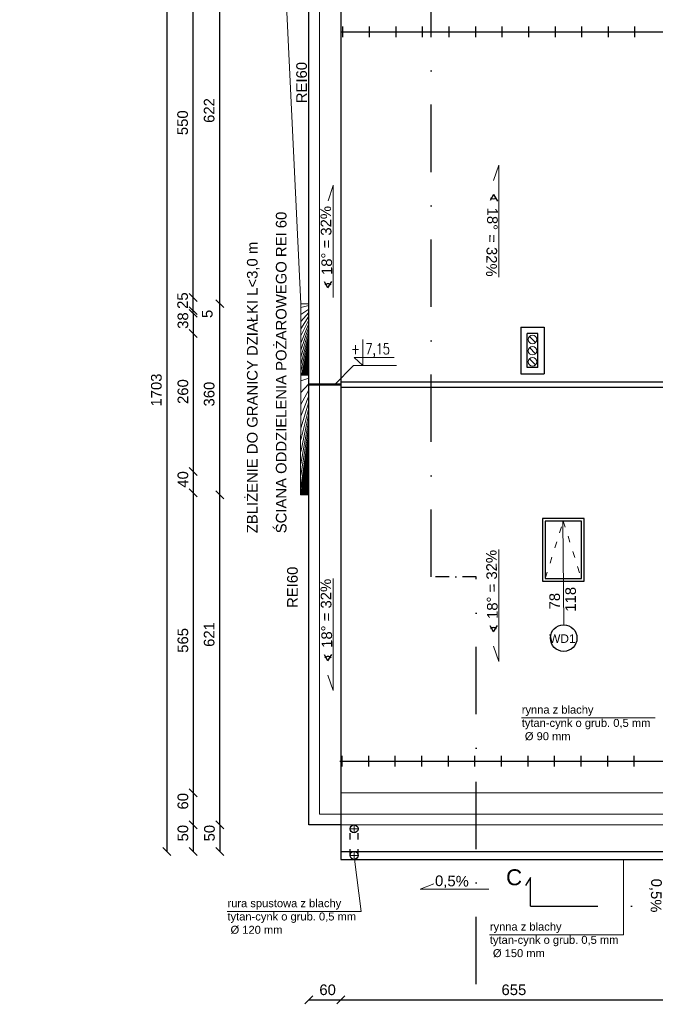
# Model space of a CAD drawing. Header units: millimetres. Extents: x 6197 to 108098, y 4257 to 29730.
# Tile 62 of 148: x 25019 to 26216, y 9756 to 11610. Entities that reach past the tile are written whole.
import ezdxf

# ---------------------------------------------------------------- set-up
doc = ezdxf.new("R2010")
doc.units = ezdxf.units.MM
doc.linetypes.add('ACAD_ISO03W100', pattern=[30, 12, -18])
doc.linetypes.add('DASHDOTX2', pattern=[50.8, 25.4, -12.7, 0, -12.7])
doc.layers.add('&_opisy_100', color=51, linetype='Continuous', lineweight=20)
doc.layers.add('inne', color=7, linetype='Continuous')
doc.layers.add('R-TAB', color=1, linetype='Continuous')
doc.styles.add('Romans', font='romans.shx', dxfattribs={"width": 0.75})
doc.styles.get("Standard").update_dxf_attribs({"font": 'arial.ttf'})
doc.dimstyles.new('ISO-25', dxfattribs={"dimtxt": 2.5, "dimasz": 2.5, "dimexe": 1.25, "dimexo": 0.625, "dimtad": 1, "dimtxsty": 'Standard', "dimcen": 2.5, "dimadec": 0, "dimazin": 0, "dimtfac": 1, "dimtmove": 0, "dimatfit": 3, "dimfxl": 1, "dimarcsym": 0})

# ---------------------------------------------------------------- blocks, each defined once
blk = doc.blocks.new('_Oblique')
at = {"color": 0, "linetype": 'ByBlock', "lineweight": -2}
blk.add_line((-0.5, -0.5), (0.5, 0.5), dxfattribs=at)
blk = doc.blocks.new('*D1030')
at = {"color": 0, "lineweight": -2, "transparency": 16777216}
blk.add_line((25346.12053163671, 11087.08786858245), (25346.12053163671, 11637.08786846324), dxfattribs=at)
at = {"layer": 'Defpoints', "color": 0, "transparency": 16777216}
for p in [(25346.12053163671, 11637.08786846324), (25573.97409732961, 11637.08786846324), (25573.97409732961, 11087.08786858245)]:
    blk.add_point(p, dxfattribs=at)
at = {"color": 0, "lineweight": -2, "transparency": 16777216, "xscale": 15, "yscale": 15, "zscale": 15}
for p, rotation in [((25346.12053163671, 11637.08786846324), 90), ((25346.12053163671, 11087.08786858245), 270)]:
    blk.add_blockref('_Oblique', p, dxfattribs=dict(at, rotation=rotation))
at = {"color": 0, "lineweight": 20, "transparency": 16777216, "insert": (25326.13052518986, 11415.90402198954), "char_height": 20, "attachment_point": 5, "rotation": 90}
blk.add_mtext('550', dxfattribs=at)
blk = doc.blocks.new('*D1031')
at = {"color": 0, "lineweight": -2, "transparency": 16777216}
blk.add_line((25346.12053640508, 11062.08791149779), (25346.12053640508, 11087.08786619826), dxfattribs=at)
at = {"layer": 'Defpoints', "color": 0, "transparency": 16777216}
for p in [(25346.12053640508, 11087.08786619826), (25573.9740997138, 11087.08786619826), (25583.97409732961, 11062.08791149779)]:
    blk.add_point(p, dxfattribs=at)
at = {"color": 0, "lineweight": -2, "transparency": 16777216, "xscale": 15, "yscale": 15, "zscale": 15}
for p, rotation in [((25346.12053640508, 11087.08786619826), 90), ((25346.12053640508, 11062.08791149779), 270)]:
    blk.add_blockref('_Oblique', p, dxfattribs=dict(at, rotation=rotation))
at = {"color": 0, "lineweight": 20, "transparency": 16777216, "insert": (25326.13052757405, 11081.00617290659), "char_height": 20, "attachment_point": 5, "rotation": 90}
blk.add_mtext('25', dxfattribs=at)
blk = doc.blocks.new('*D1032')
at = {"color": 0, "lineweight": -2, "transparency": 16777216}
blk.add_line((25346.12054260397, 11057.08786858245), (25346.12054260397, 11062.08786429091), dxfattribs=at)
at = {"layer": 'Defpoints', "color": 0, "transparency": 16777216}
for p in [(25346.12054260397, 11062.08786429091), (25573.97410400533, 11062.08786429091), (25583.97410591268, 11057.08786858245)]:
    blk.add_point(p, dxfattribs=at)
at = {"color": 0, "lineweight": -2, "transparency": 16777216, "xscale": 15, "yscale": 15, "zscale": 15}
for p, rotation in [((25346.12054260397, 11062.08786429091), 90), ((25346.12054260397, 11057.08786858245), 270)]:
    blk.add_blockref('_Oblique', p, dxfattribs=dict(at, rotation=rotation))
at = {"color": 0, "lineweight": 20, "transparency": 16777216, "insert": (25372.53960998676, 11056.00617099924), "char_height": 20, "attachment_point": 5, "rotation": 90}
blk.add_mtext('5', dxfattribs=at)
blk = doc.blocks.new('*D1033')
at = {"color": 0, "lineweight": -2, "transparency": 16777216}
blk.add_line((25346.12054594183, 11057.08786858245), (25346.12054594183, 11019.08786870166), dxfattribs=at)
at = {"layer": 'Defpoints', "color": 0, "transparency": 16777216}
for p in [(25583.97410162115, 11057.08786858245), (25346.12054594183, 11019.08786870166), (25573.97409756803, 11019.08786870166)]:
    blk.add_point(p, dxfattribs=at)
at = {"color": 0, "lineweight": -2, "transparency": 16777216, "xscale": 15, "yscale": 15, "zscale": 15}
for p, rotation in [((25346.12054594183, 11057.08786858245), 90), ((25346.12054594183, 11019.08786870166), 270)]:
    blk.add_blockref('_Oblique', p, dxfattribs=dict(at, rotation=rotation))
at = {"color": 0, "lineweight": 20, "transparency": 16777216, "insert": (25326.67640884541, 11043.42937148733), "char_height": 20, "attachment_point": 5, "rotation": 90}
blk.add_mtext('38', dxfattribs=at)
blk = doc.blocks.new('*D1034')
at = {"color": 0, "lineweight": -2, "transparency": 16777216}
blk.add_line((25346.12054784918, 11019.08787203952), (25346.12054784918, 10759.08786858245), dxfattribs=at)
at = {"layer": 'Defpoints', "color": 0, "transparency": 16777216}
for p in [(25573.97409756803, 11019.08787203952), (25346.12054784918, 10759.08786858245), (25573.97409828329, 10759.08786858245)]:
    blk.add_point(p, dxfattribs=at)
at = {"color": 0, "lineweight": -2, "transparency": 16777216, "xscale": 15, "yscale": 15, "zscale": 15}
for p, rotation in [((25346.12054784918, 11019.08787203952), 90), ((25346.12054784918, 10759.08786858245), 270)]:
    blk.add_blockref('_Oblique', p, dxfattribs=dict(at, rotation=rotation))
at = {"color": 0, "lineweight": 20, "transparency": 16777216, "insert": (25326.67640884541, 10909.7861179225), "char_height": 20, "attachment_point": 5, "rotation": 90}
blk.add_mtext('260', dxfattribs=at)
blk = doc.blocks.new('*D1035')
at = {"color": 0, "lineweight": -2, "transparency": 16777216}
blk.add_line((25346.12054975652, 10759.08787430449), (25346.12054975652, 10719.08786858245), dxfattribs=at)
at = {"layer": 'Defpoints', "color": 0, "transparency": 16777216}
for p in [(25573.97409756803, 10759.08787430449), (25346.12054975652, 10719.08786858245), (25573.97409828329, 10719.08786858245)]:
    blk.add_point(p, dxfattribs=at)
at = {"color": 0, "lineweight": -2, "transparency": 16777216, "xscale": 15, "yscale": 15, "zscale": 15}
for p, rotation in [((25346.12054975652, 10759.08787430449), 90), ((25346.12054975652, 10719.08786858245), 270)]:
    blk.add_blockref('_Oblique', p, dxfattribs=dict(at, rotation=rotation))
at = {"color": 0, "lineweight": 20, "transparency": 16777216, "insert": (25326.67640884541, 10744.35817242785), "char_height": 20, "attachment_point": 5, "rotation": 90}
blk.add_mtext('40', dxfattribs=at)
blk = doc.blocks.new('*D1057')
at = {"color": 0, "lineweight": -2, "transparency": 16777216}
blk.add_line((25346.12055166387, 10719.08786858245), (25346.12055166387, 10154.08786858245), dxfattribs=at)
at = {"layer": 'Defpoints', "color": 0, "transparency": 16777216}
for p in [(25573.97409756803, 10719.08786858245), (25346.12055166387, 10154.08786858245), (25573.97409828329, 10154.08786858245)]:
    blk.add_point(p, dxfattribs=at)
at = {"color": 0, "lineweight": -2, "transparency": 16777216, "xscale": 15, "yscale": 15, "zscale": 15}
for p, rotation in [((25346.12055166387, 10719.08786858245), 90), ((25346.12055166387, 10154.08786858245), 270)]:
    blk.add_blockref('_Oblique', p, dxfattribs=dict(at, rotation=rotation))
at = {"color": 0, "lineweight": 20, "transparency": 16777216, "insert": (25326.67640884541, 10441.32620764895), "char_height": 20, "attachment_point": 5, "rotation": 90}
blk.add_mtext('565', dxfattribs=at)
blk = doc.blocks.new('*D1058')
at = {"color": 0, "lineweight": -2, "transparency": 16777216}
blk.add_line((25346.12055500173, 10154.08786858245), (25346.12055500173, 10094.08786870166), dxfattribs=at)
at = {"layer": 'Defpoints', "color": 0, "transparency": 16777216}
for p in [(25623.97409732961, 10154.08786858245), (25346.12055500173, 10094.08786870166), (25563.97409732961, 10094.08786870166)]:
    blk.add_point(p, dxfattribs=at)
at = {"color": 0, "lineweight": -2, "transparency": 16777216, "xscale": 15, "yscale": 15, "zscale": 15}
for p, rotation in [((25346.12055500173, 10154.08786858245), 90), ((25346.12055500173, 10094.08786870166), 270)]:
    blk.add_blockref('_Oblique', p, dxfattribs=dict(at, rotation=rotation))
at = {"color": 0, "lineweight": 20, "transparency": 16777216, "insert": (25326.67640884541, 10138.42797530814), "char_height": 20, "attachment_point": 5, "rotation": 90}
blk.add_mtext('60', dxfattribs=at)
blk = doc.blocks.new('*D1059')
at = {"color": 0, "lineweight": -2, "transparency": 16777216}
blk.add_line((25296.12055833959, 11747.08786560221), (25296.12055833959, 10044.08786846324), dxfattribs=at)
at = {"layer": 'Defpoints', "color": 0, "transparency": 16777216}
for p in [(25623.97409399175, 11747.08786560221), (25296.12055833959, 10044.08786846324), (25623.97409756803, 10044.08786846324)]:
    blk.add_point(p, dxfattribs=at)
at = {"color": 0, "lineweight": -2, "transparency": 16777216, "xscale": 15, "yscale": 15, "zscale": 15}
for p, rotation in [((25296.12055833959, 11747.08786560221), 90), ((25296.12055833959, 10044.08786846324), 270)]:
    blk.add_blockref('_Oblique', p, dxfattribs=dict(at, rotation=rotation))
at = {"color": 0, "lineweight": 20, "transparency": 16777216, "insert": (25276.67640884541, 10912.63310004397), "char_height": 20, "attachment_point": 5, "rotation": 90}
blk.add_mtext('1703', dxfattribs=at)
blk = doc.blocks.new('*D1061')
at = {"color": 0, "lineweight": -2, "transparency": 16777216}
blk.add_line((25563.9740973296, 9714.735634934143), (27410.97409756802, 9714.735634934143), dxfattribs=at)
at = {"layer": 'Defpoints', "color": 0, "transparency": 16777216}
for p in [(25563.9740973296, 10094.08786858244), (27410.97409756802, 10094.08786858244), (27410.97409756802, 9714.735634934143)]:
    blk.add_point(p, dxfattribs=at)
at = {"color": 0, "lineweight": -2, "transparency": 16777216, "xscale": 15, "yscale": 15, "zscale": 15, "rotation": 180}
blk.add_blockref('_Oblique', (25563.9740973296, 9714.735634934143), dxfattribs=at)
at = {"color": 0, "lineweight": -2, "transparency": 16777216, "xscale": 15, "yscale": 15, "zscale": 15}
blk.add_blockref('_Oblique', (27410.97409756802, 9714.735634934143), dxfattribs=at)
at = {"color": 0, "lineweight": 20, "transparency": 16777216, "insert": (26502.63284834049, 9733.409427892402), "char_height": 20, "attachment_point": 5}
blk.add_mtext('1846', dxfattribs=at)
blk = doc.blocks.new('*D1054')
at = {"color": 0, "lineweight": -2, "transparency": 16777216}
blk.add_line((25396.12053449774, 11075.26713634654), (25396.12053449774, 11697.08786870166), dxfattribs=at)
at = {"layer": 'Defpoints', "color": 0, "transparency": 16777216}
for p in [(25396.12053449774, 11697.08786870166), (25563.97409732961, 11697.08786870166), (25548.97409780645, 11075.26713634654)]:
    blk.add_point(p, dxfattribs=at)
at = {"color": 0, "lineweight": -2, "transparency": 16777216, "xscale": 15, "yscale": 15, "zscale": 15}
for p, rotation in [((25396.12053449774, 11697.08786870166), 90), ((25396.12053449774, 11075.26713634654), 270)]:
    blk.add_blockref('_Oblique', p, dxfattribs=dict(at, rotation=rotation))
at = {"color": 0, "lineweight": 20, "transparency": 16777216, "insert": (25376.13052518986, 11438.88679016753), "char_height": 20, "attachment_point": 5, "rotation": 90}
blk.add_mtext('622', dxfattribs=at)
blk = doc.blocks.new('*D1055')
at = {"color": 0, "lineweight": -2, "transparency": 16777216}
blk.add_line((25396.12053640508, 10715.26752401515), (25396.12053640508, 11075.26713634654), dxfattribs=at)
at = {"layer": 'Defpoints', "color": 0, "transparency": 16777216}
for p in [(25396.12053640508, 11075.26713634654), (25548.97409780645, 11075.26713634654), (25547.83004887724, 10715.26752401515)]:
    blk.add_point(p, dxfattribs=at)
at = {"color": 0, "lineweight": -2, "transparency": 16777216, "xscale": 15, "yscale": 15, "zscale": 15}
for p, rotation in [((25396.12053640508, 11075.26713634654), 90), ((25396.12053640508, 10715.26752401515), 270)]:
    blk.add_blockref('_Oblique', p, dxfattribs=dict(at, rotation=rotation))
at = {"color": 0, "lineweight": 20, "transparency": 16777216, "insert": (25376.13052518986, 10904.96416748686), "char_height": 20, "attachment_point": 5, "rotation": 90}
blk.add_mtext('360', dxfattribs=at)
blk = doc.blocks.new('*D1056')
at = {"color": 0, "lineweight": -2, "transparency": 16777216}
blk.add_line((25396.12054021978, 10094.08786858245), (25396.12054021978, 10715.26752401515), dxfattribs=at)
at = {"layer": 'Defpoints', "color": 0, "transparency": 16777216}
for p in [(25396.12054021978, 10715.26752401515), (25547.83004887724, 10715.26752401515), (25563.97409732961, 10094.08786858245)]:
    blk.add_point(p, dxfattribs=at)
at = {"color": 0, "lineweight": -2, "transparency": 16777216, "xscale": 15, "yscale": 15, "zscale": 15}
for p, rotation in [((25396.12054021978, 10715.26752401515), 90), ((25396.12054021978, 10094.08786858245), 270)]:
    blk.add_blockref('_Oblique', p, dxfattribs=dict(at, rotation=rotation))
at = {"color": 0, "lineweight": 20, "transparency": 16777216, "insert": (25376.13052709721, 10452.4314242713), "char_height": 20, "attachment_point": 5, "rotation": 90}
blk.add_mtext('621', dxfattribs=at)
blk = doc.blocks.new('*D1017')
at = {"color": 0, "lineweight": -2, "transparency": 16777216}
blk.add_line((25623.97409756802, 9764.735634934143), (26278.9740973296, 9764.735634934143), dxfattribs=at)
at = {"layer": 'Defpoints', "color": 0, "transparency": 16777216}
for p in [(25623.97409756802, 10094.08786846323), (26278.9740973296, 10094.08786858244), (26278.9740973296, 9764.735634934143)]:
    blk.add_point(p, dxfattribs=at)
at = {"color": 0, "lineweight": -2, "transparency": 16777216, "xscale": 15, "yscale": 15, "zscale": 15, "rotation": 180}
blk.add_blockref('_Oblique', (25623.97409756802, 9764.735634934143), dxfattribs=at)
at = {"color": 0, "lineweight": -2, "transparency": 16777216, "xscale": 15, "yscale": 15, "zscale": 15}
blk.add_blockref('_Oblique', (26278.9740973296, 9764.735634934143), dxfattribs=at)
at = {"color": 0, "lineweight": 20, "transparency": 16777216, "insert": (25949.92462690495, 9783.409427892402), "char_height": 20, "attachment_point": 5}
blk.add_mtext('655', dxfattribs=at)
blk = doc.blocks.new('*D1018')
at = {"color": 0, "lineweight": -2, "transparency": 16777216}
blk.add_line((25563.9740973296, 9764.735634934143), (25623.97409756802, 9764.735634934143), dxfattribs=at)
at = {"layer": 'Defpoints', "color": 0, "transparency": 16777216}
for p in [(25563.9740973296, 10094.08786822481), (25623.97409756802, 10094.08786858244), (25623.97409756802, 9764.735634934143)]:
    blk.add_point(p, dxfattribs=at)
at = {"color": 0, "lineweight": -2, "transparency": 16777216, "xscale": 15, "yscale": 15, "zscale": 15, "rotation": 180}
blk.add_blockref('_Oblique', (25563.9740973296, 9764.735634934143), dxfattribs=at)
at = {"color": 0, "lineweight": -2, "transparency": 16777216, "xscale": 15, "yscale": 15, "zscale": 15}
blk.add_blockref('_Oblique', (25623.97409756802, 9764.735634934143), dxfattribs=at)
at = {"color": 0, "lineweight": 20, "transparency": 16777216, "insert": (25599.13255675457, 9783.409427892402), "char_height": 20, "attachment_point": 5}
blk.add_mtext('60', dxfattribs=at)
blk = doc.blocks.new('*D1019')
at = {"color": 0, "lineweight": -2, "transparency": 16777216}
blk.add_line((25346.1205597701, 10094.0878653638), (25346.1205597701, 10044.08786846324), dxfattribs=at)
at = {"layer": 'Defpoints', "color": 0, "transparency": 16777216}
for p in [(25623.97410066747, 10094.0878653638), (25346.1205597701, 10044.08786846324), (25623.97409756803, 10044.08786846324)]:
    blk.add_point(p, dxfattribs=at)
at = {"color": 0, "lineweight": -2, "transparency": 16777216, "xscale": 15, "yscale": 15, "zscale": 15}
for p, rotation in [((25346.1205597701, 10094.0878653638), 90), ((25346.1205597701, 10044.08786846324), 270)]:
    blk.add_blockref('_Oblique', p, dxfattribs=dict(at, rotation=rotation))
at = {"color": 0, "lineweight": 20, "transparency": 16777216, "insert": (25326.67641218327, 10078.42797208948), "char_height": 20, "attachment_point": 5, "rotation": 90}
blk.add_mtext('50', dxfattribs=at)
blk = doc.blocks.new('*D1020')
at = {"color": 0, "lineweight": -2, "transparency": 16777216}
blk.add_line((25396.12054117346, 10094.0878653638), (25396.12054117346, 10044.08786846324), dxfattribs=at)
at = {"layer": 'Defpoints', "color": 0, "transparency": 16777216}
for p in [(25673.97408111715, 10094.0878653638), (25396.12054117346, 10044.08786846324), (25673.97407801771, 10044.08786846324)]:
    blk.add_point(p, dxfattribs=at)
at = {"color": 0, "lineweight": -2, "transparency": 16777216, "xscale": 15, "yscale": 15, "zscale": 15}
for p, rotation in [((25396.12054117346, 10094.0878653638), 90), ((25396.12054117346, 10044.08786846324), 270)]:
    blk.add_blockref('_Oblique', p, dxfattribs=dict(at, rotation=rotation))
at = {"color": 0, "lineweight": 20, "transparency": 16777216, "insert": (25376.67639263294, 10078.42797208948), "char_height": 20, "attachment_point": 5, "rotation": 90}
blk.add_mtext('50', dxfattribs=at)

msp = doc.modelspace()

# ---------------------------------------------------------------- hatches: boundary and pattern name
at = {"lineweight": 20}
h = msp.add_hatch(dxfattribs=at)
h.set_pattern_fill('ANSI31', color=256, scale=4)
h.set_pattern_definition([(45, (-1177839918.067676, -935728309.018587), (-8.980256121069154, 8.980256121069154), [])])
h.paths.add_polyline_path([(25548.97409780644, 10940.26713634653), (25563.97409780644, 10940.26713634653), (25563.97409780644, 11075.26713634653), (25548.97409780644, 11075.26713634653)])
h.paths.add_polyline_path([(25563.9740973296, 10940.26713634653), (25548.97409780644, 10940.26713634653), (25548.40207346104, 10715.26733018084), (25563.4020729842, 10715.26733018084)])

# ---------------------------------------------------------------- linework, layer by layer
at = {"layer": '&_opisy_100', "color": 0}
msp.add_lwpolyline([(25665.41214831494, 11007.59870220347), (25665.41214831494, 10958.60178590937), (25649.34900386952, 10973.63488317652), (25724.21990664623, 10973.63488317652)], dxfattribs=at)
msp.add_lwpolyline([(25665.41214831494, 11007.59870220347), (25665.41214831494, 10958.60178590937), (25649.34900386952, 10973.63488317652), (25724.21990664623, 10973.63488317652)], dxfattribs=at)
at = {"linetype": 'DASHDOTX2', "lineweight": 30, "ltscale": 5}
for p, q in [((25794.3597355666, 10560.81141115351), (25794.3597355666, 12518.44587386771)), ((25878.67881782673, 9540.02567435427), (25878.67881782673, 10560.81141115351)), ((25980.95852549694, 9941.054288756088), (27026.9897158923, 9941.054288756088))]:
    msp.add_line(p, q, dxfattribs=at)
at = {"lineweight": 20}
for p, q in [((25515.57161410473, 11761.93890679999), (25548.97409780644, 11075.26713634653)), ((25563.9740973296, 10094.08786858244), (25563.9740973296, 11697.08786870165)), ((25583.9740973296, 11062.08786858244), (25583.9740973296, 11677.08786858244)), ((25623.9740973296, 11087.08786858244), (25623.9740973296, 11637.08786858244)), ((25623.9740973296, 11637.08786858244), (25623.9740973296, 11087.08786858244)), ((25921.50092418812, 11336.29001666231), (25911.24729355, 11307.26961327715)), ((25921.50092418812, 11125.31258202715), (25921.50092418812, 11336.29001666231)), ((25609.7389434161, 11298.03515232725), (25600.18204672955, 11268.77790571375)), ((25609.7389434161, 11298.06530369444), (25609.7389434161, 11087.08786905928)), ((25623.9740973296, 10759.08786858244), (25623.9740973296, 11087.08786858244)), ((25548.97409780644, 10940.26713634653), (25548.97409780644, 11075.26713634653)), ((25563.97409780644, 11075.26713634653), (25548.97409780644, 11075.26713634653)), ((25583.97410162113, 11057.08786858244), (25583.9740973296, 11062.08786858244)), ((25583.9740973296, 10114.08786858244), (25583.9740973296, 11057.08786858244)), ((25563.97409780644, 10937.26713634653), (25563.97409780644, 11042.26713634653)), ((25990.45343192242, 11001.89699734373), (25979.49476321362, 11013.55493785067)), ((25990.45343192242, 10980.8562443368), (25979.49476321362, 10992.51418472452)), ((25647.8943644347, 10958.60178590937), (25612.31352432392, 10922.4715274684)), ((25647.8943644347, 10958.60178590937), (25729.13528831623, 10958.60178590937)), ((25990.45343192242, 10959.97109104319), (25979.49476321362, 10971.62903155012)), ((25547.83004887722, 10715.26752401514), (25548.97409780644, 10940.26713634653)), ((25563.9740973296, 10742.26713634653), (25563.9740973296, 10847.26713634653)), ((25623.9740973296, 10154.08786858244), (25623.9740973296, 10759.08786858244)), ((25547.83004887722, 10715.26752401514), (25563.9740973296, 10715.26713634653)), ((26042.27197893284, 10666.08787096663), (26043.67623217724, 10470.69191445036)), ((25921.50092418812, 10612.47472454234), (25921.50092418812, 10401.49728990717)), ((25609.73894317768, 10558.06530357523), (25609.73894317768, 10347.08786894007)), ((25921.50092418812, 10401.49728990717), (25911.24729355, 10430.51769329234)), ((25609.73894317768, 10347.08786894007), (25599.48531253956, 10376.10827232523)), ((25623.9740973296, 10154.08786846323), (27385.97410329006, 10154.08786846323)), ((25583.9740973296, 10114.08786858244), (26278.97410424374, 10114.08786846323)), ((25563.9740973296, 10094.08786846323), (27410.9740973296, 10094.08786858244))]:
    msp.add_line(p, q, dxfattribs=at)
at = {"lineweight": 30}
for p, q in [((25563.9740973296, 10094.08786870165), (25563.97409780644, 11697.08786870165)), ((25623.9740973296, 11697.08786870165), (25623.97409756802, 10094.08786846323)), ((25623.97409399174, 11587.08786560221), (27377.98899562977, 11587.08786560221)), ((25627.98899562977, 11577.08786560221), (25627.98899562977, 11597.08786560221)), ((25677.98899562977, 11577.08786560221), (25677.98899562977, 11597.08786560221)), ((25727.98899562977, 11577.08786560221), (25727.98899562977, 11597.08786560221)), ((25777.98899562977, 11577.08786560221), (25777.98899562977, 11597.08786560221)), ((25827.98899562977, 11577.08786560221), (25827.98899562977, 11597.08786560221)), ((25877.98899562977, 11577.08786560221), (25877.98899562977, 11597.08786560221)), ((25927.98899562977, 11577.08786560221), (25927.98899562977, 11597.08786560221)), ((25977.98899562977, 11577.08786560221), (25977.98899562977, 11597.08786560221)), ((26027.98899562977, 11577.08786560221), (26027.98899562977, 11597.08786560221)), ((26077.98899562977, 11577.08786560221), (26077.98899562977, 11597.08786560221)), ((26127.98899562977, 11577.08786560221), (26127.98899562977, 11597.08786560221)), ((26177.98899562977, 11577.08786560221), (26177.98899562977, 11597.08786560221)), ((25911.60104330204, 11280.51577867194), (25904.95574100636, 11269.20207012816)), ((25911.60104330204, 11280.51577867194), (25919.09049327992, 11268.4452680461)), ((25599.83906253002, 11104.83328820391), (25593.19376023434, 11116.14699674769)), ((25599.83906253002, 11104.83328820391), (25607.3285125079, 11116.90379882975)), ((25962.97409756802, 11031.08786870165), (25962.97409756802, 10943.08786870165)), ((25962.97409756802, 11031.08786870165), (26006.97409756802, 11031.08786870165)), ((26006.97409756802, 11031.08786870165), (26006.97409756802, 10943.08786870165)), ((25974.97409756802, 10955.08786870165), (25974.97409756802, 11019.08786870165)), ((25994.97409756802, 11019.08786870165), (25974.97409756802, 11019.08786870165)), ((25994.97409756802, 10955.08786870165), (25994.97409756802, 11019.08786870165)), ((25962.97409756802, 10943.08786870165), (26006.97409756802, 10943.08786870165)), ((25994.97409756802, 10955.08786870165), (25974.97409756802, 10955.08786870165)), ((25623.97409756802, 10928.08786834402), (27385.97409756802, 10928.08786858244)), ((25623.9740973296, 10918.08786917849), (27385.97409756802, 10918.08786917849)), ((26081.97410543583, 10671.08787096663), (26003.97410543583, 10671.08787096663)), ((26003.97410543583, 10671.08787096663), (26003.97410543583, 10553.08787096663)), ((26008.97410567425, 10666.08787096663), (26008.97410567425, 10558.08787096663)), ((26076.97410543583, 10666.08787096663), (26008.97410567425, 10666.08787108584)), ((26076.97410543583, 10558.08787096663), (26076.97410543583, 10666.08787084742)), ((26081.97410543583, 10553.08787096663), (26081.97410543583, 10671.08787096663)), ((26003.97410543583, 10553.08787096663), (26081.97410543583, 10553.08787096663)), ((26003.97410543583, 10553.08787096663), (26081.97410543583, 10553.08787096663)), ((26008.97410543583, 10558.08787096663), (26076.97410543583, 10558.08787096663)), ((25911.60104330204, 10457.27152789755), (25904.95574100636, 10468.58523644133)), ((25911.60104330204, 10457.27152789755), (25919.09049327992, 10469.34203852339)), ((25599.8390622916, 10402.86210693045), (25593.19375999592, 10414.17581547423)), ((25599.8390622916, 10402.86210693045), (25607.32851226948, 10414.93261755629)), ((25625.98899872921, 10223.69943917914), (25625.98899872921, 10203.69943917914)), ((25675.98899872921, 10223.69943917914), (25675.98899872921, 10203.69943917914)), ((25725.98899872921, 10223.69943917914), (25725.98899872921, 10203.69943917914)), ((25775.98899872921, 10223.69943917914), (25775.98899872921, 10203.69943917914)), ((25825.98899872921, 10223.69943917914), (25825.98899872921, 10203.69943917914)), ((25875.98899872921, 10223.69943917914), (25875.98899872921, 10203.69943917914)), ((25925.98899872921, 10223.69943917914), (25925.98899872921, 10203.69943917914)), ((25975.98899872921, 10223.69943917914), (25975.98899872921, 10203.69943917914)), ((26025.98899872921, 10223.69943917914), (26025.98899872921, 10203.69943917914)), ((26075.98899872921, 10223.69943917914), (26075.98899872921, 10203.69943917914)), ((26125.98899872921, 10223.69943917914), (26125.98899872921, 10203.69943917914)), ((26175.98899872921, 10223.69943917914), (26175.98899872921, 10203.69943917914)), ((25621.97409709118, 10213.69943917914), (26311.66268928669, 10213.69943917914)), ((25623.97409756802, 10094.08786846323), (25563.9740973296, 10094.08786870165)), ((25623.97409756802, 10094.08786846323), (25623.97409756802, 10044.08786846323)), ((25623.97409756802, 10044.08786846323), (26278.9740973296, 10044.08786846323)), ((25623.97409756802, 10044.08786846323), (25623.97409756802, 10029.08786846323)), ((25623.97409756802, 10029.08786846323), (26278.9740973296, 10029.08786846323))]:
    msp.add_line(p, q, dxfattribs=at)
at = {"lineweight": 0}
for p, q in [((25563.97409756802, 10918.08786917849), (25563.97409756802, 10928.08786917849)), ((25964.36135275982, 10295.28077078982), (26216.25583799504, 10295.22857440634)), ((25662.03152378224, 9930.78354383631), (25649.8927667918, 10029.14433730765)), ((26156.13424547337, 9886.773633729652), (26156.13424547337, 10029.62885988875)), ((25410.13703854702, 9930.835740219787), (25662.03152378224, 9930.78354383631)), ((25904.23976023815, 9886.825830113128), (26156.13424547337, 9886.773633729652))]:
    msp.add_line(p, q, dxfattribs=at)
at = {"lineweight": 50}
msp.add_line((25563.97409756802, 10923.08786917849), (25623.9740973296, 10923.08786858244), dxfattribs=at)
at = {"linetype": 'ACAD_ISO03W100', "lineweight": 20}
for p, q in [((26008.97410567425, 10558.08787096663), (26042.97410543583, 10666.08787096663)), ((26042.97410543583, 10666.08787096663), (26076.97410543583, 10558.08787096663))]:
    msp.add_line(p, q, dxfattribs=at)
at = {"linetype": 'DASHDOTX2', "lineweight": 30}
msp.add_line((25878.67881782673, 10560.81141115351), (25794.3597355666, 10560.81141115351), dxfattribs=at)
at = {"color": 0, "lineweight": 0}
for p, q in [((25641.47415669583, 10086.58786882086), (25656.47415669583, 10086.58786882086)), ((25648.97409756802, 10094.08786882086), (25648.97409756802, 10079.08786882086)), ((25641.47415669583, 10036.58786846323), (25656.47415669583, 10036.58786846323)), ((25648.97409756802, 10044.08786846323), (25648.97409756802, 10029.08786846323)), ((25773.25298984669, 9972.817542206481), (25799.0943351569, 9982.76977325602)), ((25902.47369559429, 9972.817542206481), (25773.25298984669, 9972.817542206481))]:
    msp.add_line(p, q, dxfattribs=at)
at = {"linetype": 'ACAD_ISO03W100', "lineweight": 30}
for p, q in [((25641.47415669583, 10036.58786846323), (25641.47415669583, 10086.58786882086)), ((25656.47415669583, 10036.58786846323), (25656.47415669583, 10086.58786882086))]:
    msp.add_line(p, q, dxfattribs=at)
at = {"lineweight": 20}
for centre in [(25984.97409756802, 11007.72596765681), (25984.97409756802, 10986.68521453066), (25984.97409756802, 10965.80006135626)]:
    msp.add_circle(centre, 8, dxfattribs=at)
msp.add_circle((26043.67623217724, 10445.69191445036), 25)
at = {"color": 0, "lineweight": 30}
for centre in [(25648.97415669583, 10086.58786882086), (25648.97415669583, 10036.58786846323)]:
    msp.add_circle(centre, 7.5, dxfattribs=at)
at = {"lineweight": 30}
for centre, start, end in [((25911.60104330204, 11280.51577867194), 225.0000000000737, 314.9999999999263), ((25599.83906253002, 11104.83328820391), 44.99999517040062, 135.0000048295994), ((25911.60104330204, 10457.27152789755), 44.99999517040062, 135.0000048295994), ((25599.8390622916, 10402.86210693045), 44.99999517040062, 135.0000048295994)]:
    msp.add_arc(centre, 8.049795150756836, start, end, dxfattribs=at)
at = {"layer": 'inne', "lineweight": 30}
for p, q in [((25980.95852549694, 9994.902919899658), (25971.83541019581, 9979.9944144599)), ((25980.95852549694, 9941.054288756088), (25980.95852549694, 9994.902919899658))]:
    msp.add_line(p, q, dxfattribs=at)

# ---------------------------------------------------------------- texts
at = {"layer": '&_opisy_100', "color": 0, "insert": (25643.22543175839, 11000.29344464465), "char_height": 20.25, "width": 420.6382812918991, "attachment_point": 1, "rotation": 359.99999780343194, "style": 'Romans'}
msp.add_mtext('\\A1;+ 7,15', dxfattribs=at)
for s, width, insert, char_height, attachment_point in [('\\pi86.52491;MAGAZYN SPRZĘTU \\P\\pi131.37485;REHABILITACJI', 513.039595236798, (21835.00117856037, 11539.05351885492), 25, 1), ('\\pi138.10742;19,68', 358.2748756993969, (22665.923266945, 11527.29161533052), 25, 1), ('\\pi138.18416;11,94', 358.2748756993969, (22665.923266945, 11367.29161533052), 25, 1), ('\\pi147.24682;SALA \\P\\pi30.27035;WIELOFUNKCYJNA', 382.2835464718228, (21908.31309920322, 11064.13158746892), 25, 1), ('\\pi137.01602;30,04', 358.2748756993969, (22665.923266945, 11047.29161544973), 25, 1), ('\\pi138.17564;12,50', 358.2748756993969, (22665.923266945, 10967.29161544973), 25, 1), ('\\pi138.2609;16,62', 358.2748756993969, (22665.923266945, 10647.29161544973), 25, 1), ('\\pi138.2609;13,92', 358.2748756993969, (22665.923266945, 10567.29161533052), 25, 1), ('WD1', 68.36028754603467, (26066.10851939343, 10452.70442880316), 16, 3), ('\\pi219.97971;POWIERZCHNIA RAZEM ', 838.2029432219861, (21910.77331238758, 10407.23859986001), 25, 1), ('\\pi127.15927;230,12', 358.2748756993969, (22665.923266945, 10407.23859986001), 25, 1), ('\\A1;rynna z blachy\\Ptytan-cynk o grub. 0,5 mm^J %%C 90 mm ', 305.4220082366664, (25964.7246709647, 10318.47654164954), 15, 1), ('\\A1;rura spustowa z blachy\\Ptytan-cynk o grub. 0,5 mm^J %%C 120 mm ', 305.4220082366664, (25410.5003567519, 9954.031511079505), 15, 1), ('\\A1;rynna z blachy\\Ptytan-cynk o grub. 0,5 mm^J %%C 150 mm ', 305.4220082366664, (25904.60307844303, 9910.021600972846), 15, 1)]:
    msp.add_mtext_dynamic_manual_height_columns(s, width=width, gutter_width=12.5, heights=[0], dxfattribs=dict(insert=insert, char_height=char_height, attachment_point=attachment_point))
at = {"color": 1, "lineweight": 20, "char_height": 20, "attachment_point": 1, "rotation": 89.99999999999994}
for s, width, insert in [('REI60', 37.211574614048, (25540.08619459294, 11452.74111879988)), ('ŚCIANA ODDZIELENIA POŻAROWEGO REI 60', 745.8312523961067, (25501.67937119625, 10643.00389732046)), ('ZBLIŻENIE DO GRANICY DZIAŁKI L<3,0 m', 745.8312523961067, (25447.20653684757, 10643.00389732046)), ('REI60', 37.211574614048, (25522.82485707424, 10502.52832533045))]:
    msp.add_mtext_dynamic_manual_height_columns(s, width=width, gutter_width=12.5, heights=[0], dxfattribs=dict(at, insert=insert))
at = {"char_height": 20}
for s, insert, attachment_point, rotation in [('18%%D = 32%', (25899.69077976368, 11256.29654658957), 7, 268.8817706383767), ('18%%D = 32%', (25587.92879899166, 11129.05252028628), 1, 91.11822936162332), ('18%%D = 32%', (25899.69077976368, 10481.49075997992), 1, 91.11822936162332), ('18%%D = 32%', (25587.92879875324, 10427.08133901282), 1, 91.11822936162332), ('0,5%', (25865.28818662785, 9997.732329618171), 3, 358.8817706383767), ('0,5%', (26227.36847837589, 9928.865906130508), 3, 268.8817706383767)]:
    msp.add_mtext_dynamic_manual_height_columns(s, width=202.6436712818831, gutter_width=12.5, heights=[0], dxfattribs=dict(at, insert=insert, attachment_point=attachment_point, rotation=rotation))
at = {"lineweight": 20, "char_height": 20, "attachment_point": 1, "rotation": 89.99999999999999}
for s, insert in [('118', (26046.68286116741, 10495.40437830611)), ('\\pt0;78', (26016.6733995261, 10499.6594483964))]:
    msp.add_mtext_dynamic_manual_height_columns(s, width=37.211574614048, gutter_width=12.5, heights=[0], dxfattribs=dict(at, insert=insert))
at = {"lineweight": 20, "insert": (25965.45828183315, 10010.39041305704), "char_height": 30, "attachment_point": 3}
msp.add_mtext_dynamic_manual_height_columns('C', width=68.36028754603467, gutter_width=12.5, heights=[0], dxfattribs=at)
at = {"layer": 'R-TAB', "color": 0, "ltscale": 24, "char_height": 30, "width": 2065.84350681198, "attachment_point": 1}
for s, insert in [('\\pi772.57046;ELEWACJA POŁUDNIOWA', (8054.142809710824, 11524.5361082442)), ('\\pi798.17073;ELEWACJA PÓŁNOCNA', (8032.76928027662, 10191.37113295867))]:
    msp.add_mtext(s, dxfattribs=dict(at, insert=insert))

# ---------------------------------------------------------------- dimensions: what is measured, and where the dimension line sits
at = {"lineweight": 20}
for base, p1, p2, override, picture, middle in [((25296.12055833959, 10044.08786846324), (25623.97409399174, 11747.08786560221), (25623.97409756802, 10044.08786846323), {"dimtxt": 20, "dimasz": 15, "dimblk1": 'Oblique', "dimblk2": 'Oblique', "dimsah": 1, "dimse1": 1, "dimse2": 1, "dimtmove": 2}, '*D1059', (25276.67640884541, 10912.63310004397)), ((25396.12053449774, 11697.08786870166), (25548.97409780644, 11075.26713634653), (25563.9740973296, 11697.08786870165), {"dimtxt": 20, "dimasz": 15, "dimdec": 0, "dimblk1": 'Oblique', "dimblk2": 'Oblique', "dimsah": 1, "dimse1": 1, "dimse2": 1, "dimtmove": 2}, '*D1054', (25376.13052518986, 11438.88679016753)), ((25346.12053163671, 11637.08786846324), (25573.9740973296, 11087.08786858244), (25573.9740973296, 11637.08786846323), {"dimtxt": 20, "dimasz": 15, "dimblk1": 'Oblique', "dimblk2": 'Oblique', "dimsah": 1, "dimse1": 1, "dimse2": 1, "dimtmove": 2}, '*D1030', (25326.13052518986, 11415.90402198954)), ((25346.12053640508, 11087.08786619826), (25583.9740973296, 11062.08791149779), (25573.97409971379, 11087.08786619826), {"dimtxt": 20, "dimasz": 15, "dimblk1": 'Oblique', "dimblk2": 'Oblique', "dimsah": 1, "dimse1": 1, "dimse2": 1, "dimtmove": 2}, '*D1031', (25326.13052757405, 11081.00617290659)), ((25346.12054260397, 11062.08786429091), (25583.97410591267, 11057.08786858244), (25573.97410400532, 11062.08786429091), {"dimtxt": 20, "dimasz": 15, "dimblk1": 'Oblique', "dimblk2": 'Oblique', "dimsah": 1, "dimse1": 1, "dimse2": 1, "dimtmove": 2}, '*D1032', (25372.53960998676, 11056.00617099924)), ((25396.12053640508, 11075.26713634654), (25547.83004887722, 10715.26752401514), (25548.97409780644, 11075.26713634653), {"dimtxt": 20, "dimasz": 15, "dimdec": 0, "dimblk1": 'Oblique', "dimblk2": 'Oblique', "dimsah": 1, "dimse1": 1, "dimse2": 1, "dimtmove": 2}, '*D1055', (25376.13052518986, 10904.96416748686)), ((25346.12054594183, 11019.08786870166), (25583.97410162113, 11057.08786858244), (25573.97409756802, 11019.08786870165), {"dimtxt": 20, "dimasz": 15, "dimblk1": 'Oblique', "dimblk2": 'Oblique', "dimsah": 1, "dimse1": 1, "dimse2": 1, "dimtmove": 2}, '*D1033', (25326.67640884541, 11043.42937148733)), ((25346.12054784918, 10759.08786858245), (25573.97409756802, 11019.08787203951), (25573.97409828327, 10759.08786858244), {"dimtxt": 20, "dimasz": 15, "dimblk1": 'Oblique', "dimblk2": 'Oblique', "dimsah": 1, "dimse1": 1, "dimse2": 1, "dimtmove": 2}, '*D1034', (25326.67640884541, 10909.7861179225)), ((25346.12054975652, 10719.08786858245), (25573.97409756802, 10759.08787430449), (25573.97409828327, 10719.08786858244), {"dimtxt": 20, "dimasz": 15, "dimblk1": 'Oblique', "dimblk2": 'Oblique', "dimsah": 1, "dimse1": 1, "dimse2": 1, "dimtmove": 2}, '*D1035', (25326.67640884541, 10744.35817242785)), ((25346.12055166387, 10154.08786858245), (25573.97409756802, 10719.08786858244), (25573.97409828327, 10154.08786858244), {"dimtxt": 20, "dimasz": 15, "dimblk1": 'Oblique', "dimblk2": 'Oblique', "dimsah": 1, "dimse1": 1, "dimse2": 1, "dimtmove": 2}, '*D1057', (25326.67640884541, 10441.32620764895)), ((25396.12054021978, 10715.26752401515), (25563.9740973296, 10094.08786858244), (25547.83004887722, 10715.26752401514), {"dimtxt": 20, "dimasz": 15, "dimdec": 0, "dimblk1": 'Oblique', "dimblk2": 'Oblique', "dimsah": 1, "dimse1": 1, "dimse2": 1, "dimtmove": 2}, '*D1056', (25376.13052709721, 10452.4314242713)), ((25346.12055500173, 10094.08786870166), (25623.9740973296, 10154.08786858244), (25563.9740973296, 10094.08786870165), {"dimtxt": 20, "dimasz": 15, "dimblk1": 'Oblique', "dimblk2": 'Oblique', "dimsah": 1, "dimse1": 1, "dimse2": 1, "dimtmove": 2}, '*D1058', (25326.67640884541, 10138.42797530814)), ((25346.1205597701, 10044.08786846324), (25623.97410066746, 10094.08786536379), (25623.97409756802, 10044.08786846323), {"dimtxt": 20, "dimasz": 15, "dimblk1": 'Oblique', "dimblk2": 'Oblique', "dimsah": 1, "dimse1": 1, "dimse2": 1, "dimtmove": 2}, '*D1019', (25326.67641218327, 10078.42797208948)), ((25396.12054117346, 10044.08786846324), (25673.97408111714, 10094.08786536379), (25673.97407801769, 10044.08786846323), {"dimtxt": 20, "dimasz": 15, "dimblk1": 'Oblique', "dimblk2": 'Oblique', "dimsah": 1, "dimse1": 1, "dimse2": 1, "dimtmove": 2}, '*D1020', (25376.67639263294, 10078.42797208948))]:
    dim = msp.add_linear_dim(base=base, p1=p1, p2=p2, angle=90, dimstyle='ISO-25', override=override, dxfattribs=at)
    dim.commit()
    dim.dimension.update_dxf_attribs({"geometry": picture, "text_midpoint": middle, "dimtype": 160})
dim = msp.add_linear_dim(base=(27410.97409756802, 9714.735634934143), p1=(25563.9740973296, 10094.08786858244), p2=(27410.97409756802, 10094.08786858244), text='1846', dimstyle='ISO-25', override={"dimtxt": 20, "dimasz": 15, "dimblk1": 'Oblique', "dimblk2": 'Oblique', "dimsah": 1, "dimse1": 1, "dimse2": 1, "dimtmove": 2}, dxfattribs=at)
dim.commit()
dim.dimension.update_dxf_attribs({"geometry": '*D1061', "text_midpoint": (26502.63284834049, 9733.409427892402), "dimtype": 160})
for base, p1, p2, picture, middle in [((25623.97409756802, 9764.735634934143), (25563.9740973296, 10094.08786822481), (25623.97409756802, 10094.08786858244), '*D1018', (25599.13255675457, 9783.409427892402)), ((26278.9740973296, 9764.735634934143), (25623.97409756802, 10094.08786846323), (26278.9740973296, 10094.08786858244), '*D1017', (25949.92462690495, 9783.409427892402))]:
    dim = msp.add_linear_dim(base=base, p1=p1, p2=p2, dimstyle='ISO-25', override={"dimtxt": 20, "dimasz": 15, "dimblk1": 'Oblique', "dimblk2": 'Oblique', "dimsah": 1, "dimse1": 1, "dimse2": 1, "dimtmove": 2}, dxfattribs=at)
    dim.commit()
    dim.dimension.update_dxf_attribs({"geometry": picture, "text_midpoint": middle, "dimtype": 160})

doc.saveas('drawing.dxf')
